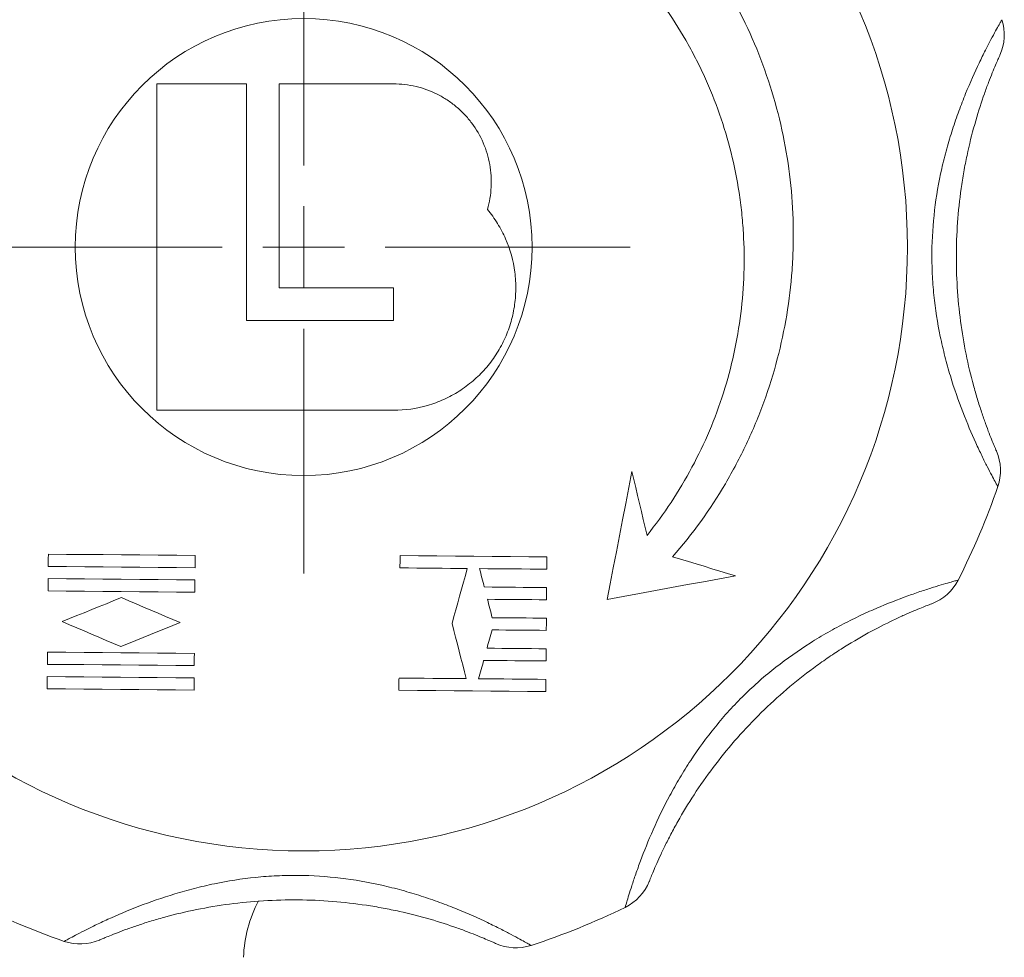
# Model space of a CAD drawing. Header units: millimetres. Extents: x 117 to 735, y -48 to 655.
# Tile 21 of 26: x 639 to 700, y 440 to 497. Entities that reach past the tile are written whole.
import ezdxf

# ---------------------------------------------------------------- set-up
doc = ezdxf.new("R2010")
doc.units = ezdxf.units.MM

# ---------------------------------------------------------------- blocks, each defined once
blk = doc.blocks.new('SW_CENTERMARKSYMBOL_6')
at = {"color": 0, "linetype": 'Continuous', "lineweight": 0}
for p, q in [((0, 5), (0, 38.943)), ((0, 0), (0, 2.5)), ((-5, 0), (-38.943, 0)), ((0, 0), (-2.5, 0)), ((0, 0), (2.5, 0)), ((0, 0), (0, -2.5)), ((5, 0), (38.943, 0)), ((0, -5), (0, -38.943))]:
    blk.add_line(p, q, dxfattribs=at)
blk = doc.blocks.new('SW_CENTERMARKSYMBOL_7')
at = {"color": 0, "linetype": 'Continuous', "lineweight": 0}
for p, q in [((0, 5), (0, 20)), ((0, 0), (0, 2.5)), ((-5, 0), (-20, 0)), ((0, 0), (-2.5, 0)), ((0, 0), (2.5, 0)), ((0, 0), (0, -2.5)), ((5, 0), (20, 0)), ((0, -5), (0, -20))]:
    blk.add_line(p, q, dxfattribs=at)

msp = doc.modelspace()

# ---------------------------------------------------------------- linework, layer by layer
at = {"color": 7, "linetype": 'Continuous', "lineweight": 15}
for p, q in [((647.647, 493.186), (647.647, 473.186)), ((653.147, 493.186), (647.647, 493.186)), ((653.147, 478.686), (653.147, 493.186)), ((655.147, 493.186), (655.147, 480.686)), ((662.147, 493.186), (655.147, 493.186)), ((655.147, 480.686), (662.147, 480.686)), ((662.147, 480.686), (662.147, 478.686)), ((662.147, 478.686), (653.147, 478.686)), ((647.647, 473.186), (662.147, 473.186))]:
    msp.add_line(p, q, dxfattribs=at)
at = {"color": 7, "linetype": 'Continuous', "lineweight": 15, "flags": 128}
for points in [[(676.767, 469.437), (676.575, 468.45), (676.383, 467.464), (676.191, 466.479), (676, 465.497), (675.809, 464.516), (675.618, 463.537), (675.428, 462.559), (675.238, 461.585)], [(677.687, 465.523), (677.572, 466.01), (677.458, 466.497), (677.343, 466.986), (677.228, 467.475), (677.113, 467.964), (676.998, 468.455), (676.883, 468.946), (676.767, 469.437)], [(641, 464.369), (641, 464.275), (640.999, 464.181), (640.998, 464.088), (640.997, 463.994), (640.996, 463.9), (640.996, 463.806), (640.995, 463.713), (640.994, 463.619)], [(650, 464.291), (648.87, 464.3), (647.74, 464.31), (646.612, 464.32), (645.486, 464.33), (644.362, 464.34), (643.239, 464.35), (642.119, 464.359), (641, 464.369)], [(649.994, 463.541), (649.994, 463.634), (649.995, 463.728), (649.996, 463.822), (649.997, 463.915), (649.998, 464.009), (649.999, 464.103), (649.999, 464.197), (650, 464.291)], [(662.555, 464.278), (662.554, 464.184), (662.553, 464.09), (662.553, 463.996), (662.552, 463.902), (662.551, 463.809), (662.55, 463.715), (662.549, 463.621), (662.549, 463.528)], [(671.555, 464.199), (670.436, 464.209), (669.316, 464.219), (668.193, 464.228), (667.069, 464.238), (665.942, 464.248), (664.815, 464.258), (663.685, 464.268), (662.555, 464.278)], [(671.548, 463.449), (671.549, 463.543), (671.55, 463.636), (671.551, 463.73), (671.551, 463.824), (671.552, 463.918), (671.553, 464.011), (671.554, 464.105), (671.555, 464.199)], [(683.104, 463.046), (682.626, 463.19), (682.147, 463.335), (681.667, 463.479), (681.187, 463.624), (680.705, 463.769), (680.222, 463.915), (679.739, 464.061), (679.254, 464.207)], [(640.994, 463.619), (642.112, 463.609), (643.232, 463.6), (644.355, 463.59), (645.479, 463.58), (646.606, 463.57), (647.734, 463.56), (648.863, 463.55), (649.994, 463.541)], [(662.549, 463.528), (663.065, 463.523), (663.581, 463.519), (664.097, 463.514), (664.613, 463.51), (665.129, 463.505), (665.644, 463.501), (666.159, 463.496), (666.673, 463.492)], [(666.673, 463.492), (666.556, 463.069), (666.439, 462.647), (666.322, 462.226), (666.206, 461.805), (666.089, 461.384), (665.972, 460.964), (665.856, 460.544), (665.74, 460.125)], [(667.423, 463.485), (667.94, 463.481), (668.457, 463.476), (668.973, 463.472), (669.489, 463.467), (670.005, 463.463), (670.52, 463.458), (671.034, 463.454), (671.548, 463.449)], [(667.715, 462.358), (667.679, 462.498), (667.642, 462.639), (667.606, 462.78), (667.569, 462.921), (667.533, 463.062), (667.496, 463.203), (667.46, 463.344), (667.423, 463.485)], [(640.987, 462.869), (640.987, 462.775), (640.986, 462.682), (640.985, 462.588), (640.984, 462.494), (640.983, 462.4), (640.982, 462.307), (640.982, 462.213), (640.981, 462.119)], [(649.987, 462.791), (648.856, 462.8), (647.727, 462.81), (646.599, 462.82), (645.473, 462.83), (644.348, 462.84), (643.226, 462.85), (642.105, 462.859), (640.987, 462.869)], [(675.238, 461.585), (676.23, 461.769), (677.219, 461.953), (678.206, 462.136), (679.191, 462.319), (680.173, 462.501), (681.153, 462.684), (682.13, 462.865), (683.104, 463.046)], [(649.981, 462.041), (649.981, 462.134), (649.982, 462.228), (649.983, 462.322), (649.984, 462.415), (649.985, 462.509), (649.985, 462.603), (649.986, 462.697), (649.987, 462.791)], [(671.538, 462.324), (671.062, 462.328), (670.585, 462.332), (670.108, 462.337), (669.63, 462.341), (669.152, 462.345), (668.673, 462.349), (668.194, 462.353), (667.715, 462.358)], [(671.532, 461.574), (671.533, 461.668), (671.533, 461.762), (671.534, 461.855), (671.535, 461.949), (671.536, 462.043), (671.537, 462.137), (671.538, 462.23), (671.538, 462.324)], [(640.981, 462.119), (642.099, 462.109), (643.219, 462.1), (644.342, 462.09), (645.466, 462.08), (646.593, 462.07), (647.721, 462.06), (648.85, 462.051), (649.981, 462.041)], [(645.477, 461.705), (645.021, 461.521), (644.565, 461.336), (644.11, 461.153), (643.656, 460.969), (643.201, 460.785), (642.748, 460.602), (642.295, 460.419), (641.843, 460.237)], [(649.086, 460.173), (648.635, 460.365), (648.184, 460.556), (647.733, 460.748), (647.281, 460.939), (646.83, 461.131), (646.379, 461.322), (645.928, 461.514), (645.477, 461.705)], [(667.909, 461.606), (668.363, 461.602), (668.817, 461.598), (669.27, 461.594), (669.723, 461.59), (670.176, 461.586), (670.628, 461.582), (671.08, 461.578), (671.532, 461.574)], [(668.201, 460.478), (668.165, 460.619), (668.128, 460.76), (668.092, 460.901), (668.055, 461.041), (668.019, 461.182), (667.982, 461.324), (667.946, 461.465), (667.909, 461.606)], [(671.522, 460.449), (671.108, 460.453), (670.694, 460.456), (670.279, 460.46), (669.864, 460.464), (669.449, 460.467), (669.033, 460.471), (668.617, 460.475), (668.201, 460.478)], [(671.515, 459.699), (671.516, 459.793), (671.517, 459.887), (671.518, 459.98), (671.519, 460.074), (671.52, 460.168), (671.52, 460.262), (671.521, 460.355), (671.522, 460.449)], [(641.843, 460.237), (642.294, 460.045), (642.745, 459.854), (643.196, 459.663), (643.647, 459.471), (644.098, 459.28), (644.549, 459.088), (645, 458.897), (645.451, 458.705)], [(645.451, 458.705), (645.904, 458.888), (646.357, 459.071), (646.81, 459.254), (647.264, 459.438), (647.719, 459.621), (648.174, 459.805), (648.629, 459.989), (649.086, 460.173)], [(665.74, 460.125), (665.85, 459.7), (665.959, 459.275), (666.069, 458.851), (666.178, 458.428), (666.288, 458.006), (666.397, 457.584), (666.506, 457.162), (666.614, 456.742)], [(667.883, 458.606), (667.922, 458.746), (667.961, 458.886), (668, 459.026), (668.039, 459.167), (668.078, 459.307), (668.117, 459.447), (668.155, 459.588), (668.194, 459.728)], [(668.194, 459.728), (668.611, 459.725), (669.026, 459.721), (669.442, 459.717), (669.857, 459.714), (670.272, 459.71), (670.687, 459.706), (671.101, 459.703), (671.515, 459.699)], [(671.506, 458.574), (671.054, 458.578), (670.602, 458.582), (670.15, 458.586), (669.697, 458.59), (669.244, 458.594), (668.791, 458.598), (668.337, 458.602), (667.883, 458.606)], [(640.948, 458.369), (640.947, 458.275), (640.946, 458.182), (640.946, 458.088), (640.945, 457.994), (640.944, 457.9), (640.943, 457.807), (640.942, 457.713), (640.942, 457.619)], [(649.948, 458.291), (648.817, 458.301), (647.688, 458.311), (646.56, 458.32), (645.433, 458.33), (644.309, 458.34), (643.186, 458.35), (642.066, 458.36), (640.948, 458.369)], [(649.941, 457.541), (649.942, 457.634), (649.943, 457.728), (649.944, 457.822), (649.945, 457.916), (649.945, 458.009), (649.946, 458.103), (649.947, 458.197), (649.948, 458.291)], [(671.499, 457.824), (671.5, 457.918), (671.501, 458.012), (671.502, 458.105), (671.502, 458.199), (671.503, 458.293), (671.504, 458.387), (671.505, 458.48), (671.506, 458.574)], [(640.942, 457.619), (642.059, 457.61), (643.18, 457.6), (644.302, 457.59), (645.427, 457.58), (646.553, 457.57), (647.681, 457.561), (648.81, 457.551), (649.941, 457.541)], [(667.364, 456.735), (667.403, 456.875), (667.442, 457.016), (667.481, 457.156), (667.52, 457.296), (667.559, 457.436), (667.598, 457.577), (667.637, 457.717), (667.676, 457.858)], [(667.676, 457.858), (668.155, 457.854), (668.634, 457.849), (669.112, 457.845), (669.591, 457.841), (670.068, 457.837), (670.546, 457.833), (671.023, 457.828), (671.499, 457.824)], [(640.935, 456.869), (640.934, 456.776), (640.933, 456.682), (640.933, 456.588), (640.932, 456.494), (640.931, 456.4), (640.93, 456.307), (640.929, 456.213), (640.929, 456.119)], [(649.935, 456.791), (648.804, 456.801), (647.674, 456.811), (646.546, 456.82), (645.42, 456.83), (644.295, 456.84), (643.173, 456.85), (642.053, 456.86), (640.935, 456.869)], [(649.928, 456.041), (649.929, 456.135), (649.93, 456.228), (649.931, 456.322), (649.931, 456.416), (649.932, 456.509), (649.933, 456.603), (649.934, 456.697), (649.935, 456.791)], [(662.49, 456.778), (662.489, 456.684), (662.488, 456.59), (662.487, 456.496), (662.486, 456.403), (662.486, 456.309), (662.485, 456.215), (662.484, 456.122), (662.483, 456.028)], [(666.614, 456.742), (666.1, 456.746), (665.585, 456.751), (665.07, 456.755), (664.554, 456.76), (664.039, 456.764), (663.522, 456.769), (663.006, 456.773), (662.49, 456.778)], [(671.489, 456.699), (670.975, 456.704), (670.461, 456.708), (669.946, 456.713), (669.431, 456.717), (668.915, 456.722), (668.398, 456.726), (667.882, 456.731), (667.364, 456.735)], [(671.483, 455.949), (671.484, 456.043), (671.484, 456.137), (671.485, 456.23), (671.486, 456.324), (671.487, 456.418), (671.488, 456.512), (671.488, 456.606), (671.489, 456.699)], [(640.929, 456.119), (642.046, 456.11), (643.166, 456.1), (644.289, 456.09), (645.413, 456.08), (646.54, 456.07), (647.668, 456.061), (648.797, 456.051), (649.928, 456.041)], [(662.483, 456.028), (663.614, 456.018), (664.743, 456.008), (665.871, 455.998), (666.997, 455.989), (668.122, 455.979), (669.244, 455.969), (670.365, 455.959), (671.483, 455.949)]]:
    msp.add_lwpolyline(points, dxfattribs=at)
at = {"color": 7, "linetype": 'Continuous', "lineweight": 15}
for radius in [37, 14]:
    msp.add_circle((656.647, 483.186), radius, dxfattribs=at)
for centre, radius, start, end in [((696.583, 496.189), 3, 335.63513, 18.03507), ((696.35, 469.487), 3, 340.96493, 23.36487), ((656.647, 483.186), 45, 333.03507, 340.96493), ((694.081, 464.141), 3, 290.63513, 333.03507), ((675.035, 445.425), 3, 295.96493, 338.36487), ((656.647, 483.186), 45, 243.03507, 250.96493), ((660.956, 439.389), 8, 152.14541, 178), ((656.647, 483.186), 45, 288.03507, 295.96493), ((642.949, 443.482), 3, 250.96493, 293.36487), ((669.65, 443.249), 3, 245.63513, 288.03507)]:
    msp.add_arc(centre, radius, start, end, dxfattribs=at)
for points, knots in [([(679.254, 464.207), (680.479, 465.61), (681.554, 467.104), (682.955, 469.475), (683.385, 470.288), (683.977, 471.54), (684.165, 471.963), (684.522, 472.82), (684.692, 473.255), (685.483, 475.432), (685.947, 477.21), (686.399, 479.929), (686.508, 480.844), (686.609, 482.231), (686.631, 482.697), (686.655, 483.625), (686.657, 484.088), (686.609, 486.395), (686.403, 488.219), (685.843, 490.924), (685.614, 491.821), (685.069, 493.601), (684.758, 494.471), (683.71, 497.026), (682.86, 498.654), (681.358, 500.981), (680.816, 501.74), (679.668, 503.202), (679.06, 503.906), (678.419, 504.581)], [0, 0, 0, 0, 0.125, 0.125, 0.1875, 0.1875, 0.21875, 0.21875, 0.25, 0.25, 0.375, 0.375, 0.4375, 0.4375, 0.46875, 0.46875, 0.5, 0.5, 0.625, 0.625, 0.6875, 0.6875, 0.75, 0.75, 0.875, 0.875, 0.9375, 0.9375, 1, 1, 1, 1]), ([(675.523, 501.735), (676.718, 500.565), (677.787, 499.304), (679.208, 497.281), (679.651, 496.584), (680.27, 495.505), (680.468, 495.14), (680.849, 494.398), (681.032, 494.021), (681.895, 492.129), (682.438, 490.571), (683.037, 488.169), (683.201, 487.358), (683.39, 486.124), (683.444, 485.709), (683.533, 484.88), (683.567, 484.465), (683.691, 482.397), (683.638, 480.749), (683.333, 478.288), (683.193, 477.47), (682.835, 475.836), (682.619, 475.034), (681.867, 472.671), (681.226, 471.153), (680.052, 468.96), (679.623, 468.241), (678.702, 466.848), (678.21, 466.174), (677.687, 465.523)], [0, 0, 0, 0, 0.125, 0.125, 0.1875, 0.1875, 0.21875, 0.21875, 0.25, 0.25, 0.375, 0.375, 0.4375, 0.4375, 0.46875, 0.46875, 0.5, 0.5, 0.625, 0.625, 0.6875, 0.6875, 0.75, 0.75, 0.875, 0.875, 0.9375, 0.9375, 1, 1, 1, 1]), ([(699.186, 468.509), (699.186, 468.509), (699.128, 468.614), (698.96, 468.925), (698.89, 469.055), (698.729, 469.361), (698.637, 469.537), (698.434, 469.937), (698.323, 470.161), (698.086, 470.649), (697.962, 470.912), (697.578, 471.757), (697.303, 472.4), (696.772, 473.775), (696.514, 474.51), (696.16, 475.681), (696.047, 476.083), (695.84, 476.891), (695.745, 477.3), (695.489, 478.539), (695.356, 479.382), (695.224, 480.672), (695.191, 481.106), (695.15, 481.982), (695.142, 482.422), (695.153, 483.729), (695.21, 484.591), (695.414, 486.298), (695.562, 487.142), (695.843, 488.394), (695.947, 488.807), (696.169, 489.612), (696.287, 490.006), (696.535, 490.776), (696.665, 491.153), (696.933, 491.886), (697.073, 492.246), (697.491, 493.275), (697.771, 493.899), (698.171, 494.738), (698.301, 495.002), (698.545, 495.483), (698.659, 495.702), (698.868, 496.097), (698.963, 496.273), (699.131, 496.578), (699.202, 496.705), (699.317, 496.909), (699.361, 496.987), (699.421, 497.091), (699.436, 497.118), (699.436, 497.118)], [0, 0, 0, 0, 0.0625, 0.0625, 0.09375, 0.09375, 0.125, 0.125, 0.15625, 0.15625, 0.1875, 0.1875, 0.25, 0.25, 0.3125, 0.3125, 0.34375, 0.34375, 0.375, 0.375, 0.4375, 0.4375, 0.46875, 0.46875, 0.5, 0.5, 0.5625, 0.5625, 0.625, 0.625, 0.65625, 0.65625, 0.6875, 0.6875, 0.71875, 0.71875, 0.75, 0.75, 0.8125, 0.8125, 0.84375, 0.84375, 0.875, 0.875, 0.90625, 0.90625, 0.9375, 0.9375, 0.96875, 0.96875, 1, 1, 1, 1]), ([(699.316, 494.951), (699.316, 494.951), (699.305, 494.927), (699.263, 494.834), (699.232, 494.765), (699.152, 494.582), (699.102, 494.467), (698.985, 494.193), (698.919, 494.036), (698.776, 493.682), (698.698, 493.486), (698.533, 493.055), (698.447, 492.82), (698.185, 492.078), (698.005, 491.529), (697.658, 490.332), (697.495, 489.702), (697.279, 488.723), (697.211, 488.391), (697.086, 487.716), (697.028, 487.373), (696.873, 486.34), (696.794, 485.647), (696.683, 484.251), (696.652, 483.549), (696.639, 482.136), (696.658, 481.423), (696.745, 480.02), (696.813, 479.327), (696.993, 477.959), (697.107, 477.284), (697.375, 475.96), (697.526, 475.328), (697.768, 474.436), (697.851, 474.148), (698.019, 473.592), (698.105, 473.324), (698.272, 472.825), (698.353, 472.591), (698.51, 472.157), (698.586, 471.956), (698.724, 471.598), (698.787, 471.44), (698.898, 471.166), (698.946, 471.05), (699.063, 470.771), (699.104, 470.677), (699.104, 470.677)], [0, 0, 0, 0, 0.03125, 0.03125, 0.0625, 0.0625, 0.09375, 0.09375, 0.125, 0.125, 0.15625, 0.15625, 0.1875, 0.1875, 0.25, 0.25, 0.3125, 0.3125, 0.34375, 0.34375, 0.375, 0.375, 0.4375, 0.4375, 0.5, 0.5, 0.5625, 0.5625, 0.625, 0.625, 0.6875, 0.6875, 0.75, 0.75, 0.78125, 0.78125, 0.8125, 0.8125, 0.84375, 0.84375, 0.875, 0.875, 0.90625, 0.90625, 0.9375, 0.9375, 1, 1, 1, 1]), ([(667.903, 485.493), (668.035, 485.942), (668.113, 486.397), (668.163, 487.321), (668.134, 487.793), (668.011, 488.475), (667.957, 488.699), (667.823, 489.143), (667.743, 489.363), (667.464, 490.005), (667.231, 490.405), (666.815, 490.962), (666.664, 491.142), (666.343, 491.48), (666.175, 491.639), (665.82, 491.935), (665.635, 492.073), (665.247, 492.328), (665.043, 492.445), (664.419, 492.758), (663.985, 492.916), (663.308, 493.077), (663.077, 493.118), (662.614, 493.172), (662.381, 493.186), (662.147, 493.186)], [0, 0, 0, 0, 0.125, 0.125, 0.25, 0.25, 0.3125, 0.3125, 0.375, 0.375, 0.5, 0.5, 0.5625, 0.5625, 0.625, 0.625, 0.6875, 0.6875, 0.75, 0.75, 0.875, 0.875, 0.9375, 0.9375, 1, 1, 1, 1]), ([(662.147, 473.186), (662.861, 473.186), (663.558, 473.285), (664.579, 473.582), (664.916, 473.706), (665.56, 473.998), (665.87, 474.165), (666.466, 474.544), (666.754, 474.756), (667.294, 475.219), (667.545, 475.467), (668.011, 475.996), (668.225, 476.278), (668.616, 476.874), (668.79, 477.186), (669.089, 477.825), (669.216, 478.154), (669.423, 478.832), (669.503, 479.182), (669.612, 479.882), (669.642, 480.234), (669.651, 480.939), (669.631, 481.295), (669.493, 482.356), (669.305, 483.035), (668.879, 484.011), (668.712, 484.328), (668.34, 484.931), (668.132, 485.219), (667.903, 485.493)], [0, 0, 0, 0, 0.125, 0.125, 0.1875, 0.1875, 0.25, 0.25, 0.3125, 0.3125, 0.375, 0.375, 0.4375, 0.4375, 0.5, 0.5, 0.5625, 0.5625, 0.625, 0.625, 0.6875, 0.6875, 0.75, 0.75, 0.875, 0.875, 0.9375, 0.9375, 1, 1, 1, 1]), ([(676.349, 442.728), (676.349, 442.728), (676.382, 442.843), (676.483, 443.182), (676.525, 443.323), (676.628, 443.654), (676.688, 443.844), (676.827, 444.269), (676.906, 444.506), (677.084, 445.019), (677.183, 445.292), (677.508, 446.162), (677.768, 446.811), (678.365, 448.158), (678.703, 448.86), (679.28, 449.939), (679.485, 450.303), (679.91, 451.021), (680.132, 451.377), (680.827, 452.435), (681.329, 453.125), (682.148, 454.13), (682.431, 454.46), (683.022, 455.109), (683.327, 455.426), (684.259, 456.341), (684.909, 456.911), (686.26, 457.973), (686.961, 458.466), (688.046, 459.152), (688.411, 459.371), (689.137, 459.784), (689.5, 459.979), (690.22, 460.348), (690.577, 460.522), (691.286, 460.851), (691.639, 461.007), (692.662, 461.439), (693.302, 461.682), (694.178, 461.992), (694.456, 462.087), (694.969, 462.255), (695.204, 462.329), (695.631, 462.461), (695.824, 462.518), (696.158, 462.615), (696.298, 462.655), (696.523, 462.718), (696.609, 462.741), (696.725, 462.773), (696.755, 462.781), (696.755, 462.781)], [0, 0, 0, 0, 0.0625, 0.0625, 0.09375, 0.09375, 0.125, 0.125, 0.15625, 0.15625, 0.1875, 0.1875, 0.25, 0.25, 0.3125, 0.3125, 0.34375, 0.34375, 0.375, 0.375, 0.4375, 0.4375, 0.46875, 0.46875, 0.5, 0.5, 0.5625, 0.5625, 0.625, 0.625, 0.65625, 0.65625, 0.6875, 0.6875, 0.71875, 0.71875, 0.75, 0.75, 0.8125, 0.8125, 0.84375, 0.84375, 0.875, 0.875, 0.90625, 0.90625, 0.9375, 0.9375, 0.96875, 0.96875, 1, 1, 1, 1]), ([(695.138, 461.333), (695.138, 461.333), (695.114, 461.324), (695.018, 461.288), (694.947, 461.261), (694.76, 461.188), (694.644, 461.143), (694.368, 461.032), (694.21, 460.967), (693.859, 460.818), (693.665, 460.735), (693.244, 460.546), (693.016, 460.441), (692.307, 460.102), (691.791, 459.841), (690.699, 459.24), (690.139, 458.909), (689.294, 458.37), (689.011, 458.183), (688.446, 457.794), (688.162, 457.592), (687.322, 456.972), (686.775, 456.538), (685.71, 455.629), (685.192, 455.155), (684.184, 454.165), (683.693, 453.647), (682.762, 452.594), (682.32, 452.056), (681.481, 450.961), (681.084, 450.403), (680.336, 449.277), (679.997, 448.724), (679.537, 447.922), (679.392, 447.66), (679.118, 447.147), (678.989, 446.897), (678.754, 446.426), (678.646, 446.203), (678.45, 445.786), (678.362, 445.59), (678.206, 445.239), (678.139, 445.083), (678.024, 444.811), (677.976, 444.694), (677.861, 444.414), (677.824, 444.319), (677.824, 444.319)], [0, 0, 0, 0, 0.03125, 0.03125, 0.0625, 0.0625, 0.09375, 0.09375, 0.125, 0.125, 0.15625, 0.15625, 0.1875, 0.1875, 0.25, 0.25, 0.3125, 0.3125, 0.34375, 0.34375, 0.375, 0.375, 0.4375, 0.4375, 0.5, 0.5, 0.5625, 0.5625, 0.625, 0.625, 0.6875, 0.6875, 0.75, 0.75, 0.78125, 0.78125, 0.8125, 0.8125, 0.84375, 0.84375, 0.875, 0.875, 0.90625, 0.90625, 0.9375, 0.9375, 1, 1, 1, 1]), ([(641.97, 440.646), (641.97, 440.646), (642.075, 440.705), (642.386, 440.873), (642.516, 440.943), (642.822, 441.104), (642.999, 441.196), (643.398, 441.398), (643.622, 441.51), (644.11, 441.746), (644.373, 441.87), (645.218, 442.255), (645.862, 442.53), (647.236, 443.06), (647.971, 443.318), (649.142, 443.673), (649.544, 443.785), (650.352, 443.992), (650.761, 444.087), (652, 444.344), (652.844, 444.477), (654.133, 444.609), (654.567, 444.641), (655.443, 444.683), (655.883, 444.691), (657.19, 444.679), (658.052, 444.622), (659.759, 444.418), (660.603, 444.271), (661.855, 443.989), (662.268, 443.885), (663.074, 443.664), (663.468, 443.545), (664.238, 443.297), (664.614, 443.168), (665.348, 442.899), (665.707, 442.76), (666.736, 442.342), (667.36, 442.061), (668.199, 441.661), (668.463, 441.531), (668.944, 441.288), (669.164, 441.174), (669.558, 440.965), (669.735, 440.869), (670.04, 440.702), (670.167, 440.631), (670.371, 440.516), (670.448, 440.471), (670.552, 440.412), (670.579, 440.397), (670.579, 440.397)], [0, 0, 0, 0, 0.0625, 0.0625, 0.09375, 0.09375, 0.125, 0.125, 0.15625, 0.15625, 0.1875, 0.1875, 0.25, 0.25, 0.3125, 0.3125, 0.34375, 0.34375, 0.375, 0.375, 0.4375, 0.4375, 0.46875, 0.46875, 0.5, 0.5, 0.5625, 0.5625, 0.625, 0.625, 0.65625, 0.65625, 0.6875, 0.6875, 0.71875, 0.71875, 0.75, 0.75, 0.8125, 0.8125, 0.84375, 0.84375, 0.875, 0.875, 0.90625, 0.90625, 0.9375, 0.9375, 0.96875, 0.96875, 1, 1, 1, 1]), ([(668.412, 440.516), (668.412, 440.516), (668.389, 440.527), (668.295, 440.569), (668.226, 440.6), (668.043, 440.681), (667.929, 440.731), (667.654, 440.848), (667.497, 440.913), (667.144, 441.057), (666.948, 441.134), (666.516, 441.299), (666.281, 441.386), (665.54, 441.648), (664.991, 441.827), (663.793, 442.175), (663.163, 442.337), (662.184, 442.553), (661.852, 442.621), (661.178, 442.746), (660.834, 442.804), (659.802, 442.959), (659.108, 443.039), (657.713, 443.15), (657.01, 443.181), (655.598, 443.193), (654.884, 443.174), (653.482, 443.088), (652.788, 443.02), (651.421, 442.839), (650.746, 442.726), (649.421, 442.458), (648.79, 442.306), (647.898, 442.065), (647.609, 441.982), (647.053, 441.813), (646.786, 441.728), (646.286, 441.561), (646.053, 441.479), (645.619, 441.322), (645.417, 441.247), (645.06, 441.109), (644.902, 441.046), (644.628, 440.935), (644.511, 440.886), (644.232, 440.769), (644.138, 440.728), (644.138, 440.728)], [0, 0, 0, 0, 0.03125, 0.03125, 0.0625, 0.0625, 0.09375, 0.09375, 0.125, 0.125, 0.15625, 0.15625, 0.1875, 0.1875, 0.25, 0.25, 0.3125, 0.3125, 0.34375, 0.34375, 0.375, 0.375, 0.4375, 0.4375, 0.5, 0.5, 0.5625, 0.5625, 0.625, 0.625, 0.6875, 0.6875, 0.75, 0.75, 0.78125, 0.78125, 0.8125, 0.8125, 0.84375, 0.84375, 0.875, 0.875, 0.90625, 0.90625, 0.9375, 0.9375, 1, 1, 1, 1])]:
    msp.add_open_spline(points, degree=3, knots=knots, dxfattribs=at)

# ---------------------------------------------------------------- block references
at = {"color": 7, "linetype": 'Continuous', "lineweight": 0}
for name, p in [('SW_CENTERMARKSYMBOL_6', (628.934, 499.186)), ('SW_CENTERMARKSYMBOL_7', (656.647, 483.186))]:
    msp.add_blockref(name, p, dxfattribs=at)

doc.saveas('drawing.dxf')
